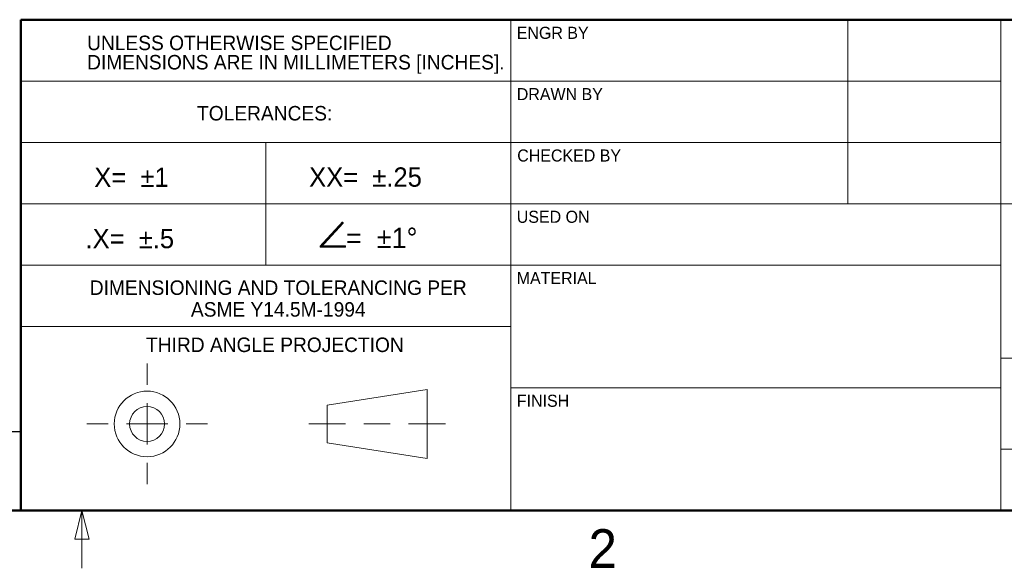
# Model space of a CAD drawing. Header units: millimetres. Extents: x 0 to 844, y -2 to 552.
# Tile 46 of 151: x 641 to 743, y 7 to 64. Entities that reach past the tile are written whole.
import ezdxf

# ---------------------------------------------------------------- set-up
doc = ezdxf.new("R2010")
doc.units = ezdxf.units.MM
doc.styles.add('SLDTEXTSTYLE1', font='ARIAL.TTF', dxfattribs={"width": 0.948})
doc.styles.add('SLDTEXTSTYLE2', font='SYMBOL.TTF')

# ---------------------------------------------------------------- blocks, each defined once
blk = doc.blocks.new('SW_NOTE_0_2')
at = {"color": 0, "linetype": 'Continuous', "lineweight": 0, "char_height": 1.5, "attachment_point": 2, "style": 'SLDTEXTSTYLE1'}
for s, insert in [('DIMENSIONING AND TOLERANCING PER', (19.8, 1.93)), ('ASME Y14.5M-1994', (19.8, -0.32))]:
    blk.add_mtext(s, dxfattribs=dict(at, insert=insert))
blk = doc.blocks.new('SW_NOTE_0_3')
at = {"color": 0, "linetype": 'Continuous', "lineweight": 0, "char_height": 1.5, "attachment_point": 1, "style": 'SLDTEXTSTYLE1'}
for s, insert in [('UNLESS OTHERWISE SPECIFIED', (0, 1.93)), ('DIMENSIONS ARE IN MILLIMETERS [INCHES].', (0, -0.07))]:
    blk.add_mtext(s, dxfattribs=dict(at, insert=insert))
blk = doc.blocks.new('SW_NOTE_0_4')
at = {"color": 0, "linetype": 'Continuous', "lineweight": 0, "attachment_point": 3}
for s, insert, char_height, style in [('Ð', (2.98, 3.47), 2.65, 'SLDTEXTSTYLE2'), ('=  ±1°', (10.22, 2.9), 2.117, 'SLDTEXTSTYLE1')]:
    blk.add_mtext(s, dxfattribs=dict(at, insert=insert, char_height=char_height, style=style))

msp = doc.modelspace()

# ---------------------------------------------------------------- linework, layer by layer
at = {"color": 7, "linetype": 'Continuous', "lineweight": 50}
for p, q in [((641.35, 12.7), (641.35, 63.5)), ((641.35, 63.5), (838.2, 63.5)), ((25.4, 12.7), (838.2, 12.7))]:
    msp.add_line(p, q, dxfattribs=at)
at = {"color": 7, "linetype": 'Continuous', "lineweight": 18}
for p, q in [((692.15, 63.5), (692.15, 12.7)), ((727.075, 63.5), (727.075, 44.45)), ((742.95, 63.5), (742.95, 12.7)), ((692.15, 57.15), (641.35, 57.15)), ((742.95, 57.15), (692.15, 57.15)), ((692.15, 50.8), (641.35, 50.8)), ((666.75, 50.8), (666.75, 38.1)), ((742.95, 50.8), (692.15, 50.8)), ((692.15, 44.45), (641.35, 44.45)), ((838.2, 44.45), (692.15, 44.45)), ((641.35, 38.1), (692.15, 38.1)), ((742.95, 38.1), (692.15, 38.1)), ((692.15, 31.75), (641.35, 31.75)), ((654.451, 27.895), (654.451, 25.685)), ((742.95, 28.448), (838.2, 28.448)), ((673.12, 23.589), (683.464, 25.228)), ((683.464, 25.228), (683.464, 18.065)), ((742.95, 25.4), (692.15, 25.4)), ((654.451, 23.78), (654.451, 19.513)), ((673.12, 19.703), (673.12, 23.589)), ((650.412, 21.646), (648.202, 21.646)), ((656.584, 21.646), (652.317, 21.646)), ((658.489, 21.646), (660.699, 21.646)), ((671.215, 21.646), (675.025, 21.646)), ((676.93, 21.646), (679.654, 21.646)), ((681.559, 21.646), (685.369, 21.646)), ((683.464, 18.065), (673.12, 19.703)), ((742.95, 19.05), (838.2, 19.05)), ((654.451, 17.608), (654.451, 15.398)), ((647.7, 12.7), (646.95, 9.7)), ((647.7, 12.7), (647.7, 6.7)), ((647.7, 12.7), (648.45, 9.7)), ((648.45, 9.7), (646.95, 9.7))]:
    msp.add_line(p, q, dxfattribs=at)
at = {"color": 7, "linetype": 'Continuous', "lineweight": 25}
msp.add_line((641.35, 20.837), (491.795, 20.837), dxfattribs=at)
at = {"color": 7, "linetype": 'Continuous', "lineweight": 18}
for radius in [3.4, 1.81]:
    msp.add_circle((654.451, 21.646), radius, dxfattribs=at)

# ---------------------------------------------------------------- block references
at = {"color": 7, "linetype": 'Continuous', "lineweight": 0}
for name, p in [('SW_NOTE_0_3', (648.236, 59.919)), ('SW_NOTE_0_4', (672.251, 39.065)), ('SW_NOTE_0_2', (648.245, 34.575))]:
    msp.add_blockref(name, p, dxfattribs=at)

# ---------------------------------------------------------------- texts
at = {"color": 7, "linetype": 'Continuous', "lineweight": 0, "style": 'SLDTEXTSTYLE1'}
for s, insert, char_height, attachment_point in [('ENGR BY', (692.765, 62.767), 1.25, 1), ('DRAWN BY', (692.769, 56.42), 1.25, 1), ('TOLERANCES:', (666.637, 54.567), 1.5, 2), ('CHECKED BY', (692.815, 50.066), 1.25, 1), ('X=  ±1', (648.975, 48.188), 2, 1), ('XX=  ±.25', (671.244, 48.21), 2, 1), ('USED ON', (692.767, 43.72), 1.25, 1), ('.X=  ±.5', (648.065, 41.84), 2, 1), ('MATERIAL', (692.759, 37.369), 1.25, 1), ('THIRD ANGLE PROJECTION', (667.698, 30.592), 1.5, 2), ('FINISH', (692.772, 24.671), 1.25, 1), ('2', (701.679, 10.744), 4, 2)]:
    msp.add_mtext(s, dxfattribs=dict(at, insert=insert, char_height=char_height, attachment_point=attachment_point))

doc.saveas('drawing.dxf')
